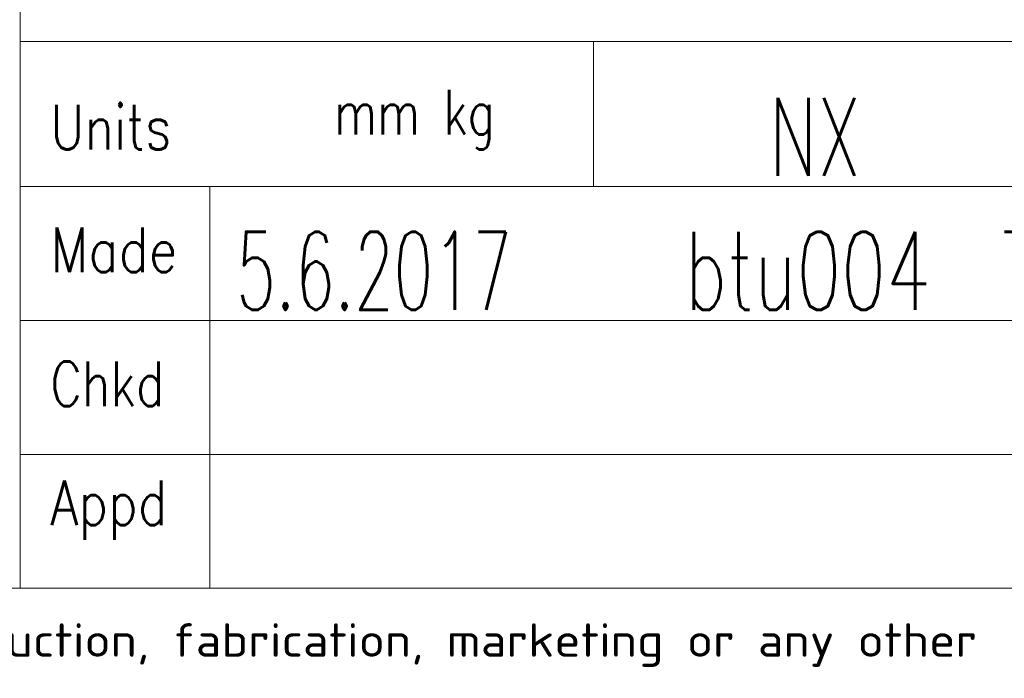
# Model space of a CAD drawing. Header units: inches. Extents: x 0 to 23760, y -13 to 16800.
# Tile 175 of 247: x 16159 to 17924, y 39 to 1219. Entities that reach past the tile are written whole.
import ezdxf

# ---------------------------------------------------------------- set-up
doc = ezdxf.new("R2010")
doc.units = ezdxf.units.IN
doc.layers.add('1', color=7, linetype='Continuous', true_color=0xffffff)
doc.layers.add('210', color=7, linetype='Continuous', true_color=0xffffff)
doc.styles.add('iso-1', font='isocp.shx')
doc.styles.add('latin_extended', font='simplex.shx')

msp = doc.modelspace()

# ---------------------------------------------------------------- linework, layer by layer
at = {"layer": '1', "color": 7, "linetype": 'Continuous', "lineweight": 18}
msp.add_line((16160, 2400), (16160, 200), dxfattribs=at)
at = {"layer": '210', "color": 7, "linetype": 'Continuous', "lineweight": 18}
for p, q in [((16160, 200), (16160, 2400)), ((200, 200), (23560, 200))]:
    msp.add_line(p, q, dxfattribs=at)
at = {"layer": '210', "color": 7, "linetype": 'Continuous', "lineweight": 13}
for p, q in [((16160.016, 1180.002), (19719.811, 1180.002)), ((17188.016, 1180.002), (17188.016, 920.002)), ((16160.016, 920.002), (23560.016, 920.002)), ((16500.027, 920.002), (16500.026, 200)), ((16160.018, 680), (18800.018, 680)), ((16160.018, 440.001), (18800.018, 440.001))]:
    msp.add_line(p, q, dxfattribs=at)

# ---------------------------------------------------------------- texts
at = {"layer": '210', "color": 3, "linetype": 'Continuous', "lineweight": 18, "char_height": 140, "attachment_point": 7, "line_spacing_factor": 0.963855, "style": 'latin_extended'}
for s, insert in [('\\W0.6563;NX', (17502.188, 939.144)), ('\\W0.6681;btu004  Tuori', (17351.357, 699.142)), ('\\W0.5881;5.6.2017', (16547.446, 699.142))]:
    msp.add_mtext(s, dxfattribs=dict(at, insert=insert))
at = {"layer": '210', "color": 211, "linetype": 'Continuous', "lineweight": 18, "char_height": 80, "attachment_point": 7, "line_spacing_factor": 0.963855, "style": 'latin_extended'}
for s, insert in [('\\W0.8114;Units', (16214.256, 986.655)), ('\\W0.7504;mm kg', (16722.985, 986.655)), ('\\W0.8292;Made', (16214.255, 766.653)), ('\\W0.7846;Chkd', (16214.255, 526.653)), ('\\W0.8158;Appd', (16214.254, 286.654))]:
    msp.add_mtext(s, dxfattribs=dict(at, insert=insert))
at = {"layer": '210', "color": 211, "linetype": 'Continuous', "lineweight": 13, "insert": (7369.968, 59.059), "char_height": 60, "attachment_point": 7, "line_spacing_factor": 0.963855, "style": 'iso-1'}
msp.add_mtext('\\W1.2083;Copyright Wärtsilä. All rights reserved. By taking possession of the drawing the recipient recognizes and honours these rights. Neither the whole nor any part of this drawing may be used in any way for construction, fabrication, marketing or any other', dxfattribs=at)

doc.saveas('drawing.dxf')
